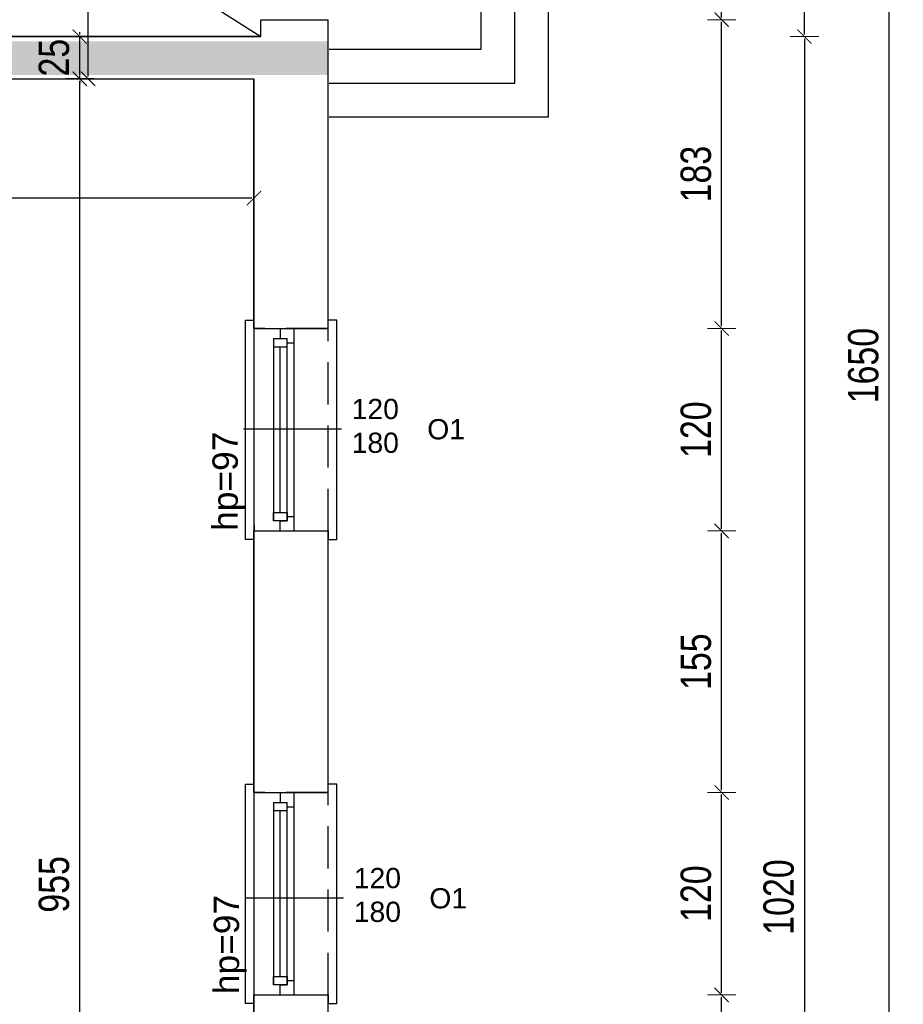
# Model space of a CAD drawing. Header units: millimetres. Extents: x -5941 to 19721, y -9230 to 6433.
# Tile 126 of 204: x 5969 to 6493, y -3755 to -3171. Entities that reach past the tile are written whole.
import ezdxf

# ---------------------------------------------------------------- set-up
doc = ezdxf.new("R2010")
doc.units = ezdxf.units.MM
doc.linetypes.add('DASHED', pattern=[0.75, 0.5, -0.25])
for name, color, linetype in [('A-KK-ODDYMIANIE', 11, 'Continuous'), ('A_drzwi', 3, 'Continuous'), ('A_okno', 3, 'Continuous'), ('A_opis pom', 1, 'Continuous'), ('A_SC_MUROWANA_DZIAŁOWA', 42, 'Continuous'), ('A_schody', 3, 'Continuous'), ('A_scianazew', 42, 'Continuous'), ('A_wymiary', 55, 'Continuous')]:
    doc.layers.add(name, color=color, linetype=linetype)
doc.layers.add('A_POWIERZCHNIE', color=13, linetype='Continuous', plot=False)
doc.layers.add('A_WYMIAR_ZEW', color=55, linetype='Continuous', lineweight=15)
doc.styles.add('ARIAL', font='arial.ttf', dxfattribs={"width": 0.8})
doc.styles.get("Standard").update_dxf_attribs({"font": 'arial.ttf'})
doc.dimstyles.new('100', dxfattribs={"dimscale": 100, "dimtxt": 0.18, "dimasz": 0.013, "dimexe": 0.2, "dimexo": 0, "dimgap": 0.06, "dimtad": 1, "dimdec": 1, "dimrnd": 0.5, "dimzin": 12, "dimdsep": 46, "dimtxsty": 'ARIAL', "dimblk": 'wymiar', "dimcen": 0, "dimdle": 0.2, "dimse1": 1, "dimse2": 1, "dimclrd": 256, "dimclre": 40, "dimclrt": 3, "dimaunit": 1, "dimadec": 0, "dimazin": 0, "dimtfac": 0.4, "dimtdec": 1, "dimtix": 1, "dimtmove": 2, "dimatfit": 3, "dimldrblk": 'wymiar', "dimfxl": 0, "dimtvp": 0.88, "dimtolj": 1, "dimtzin": 12, "dimarcsym": 0})

# ---------------------------------------------------------------- blocks, each defined once
blk = doc.blocks.new('wymiar')
at = {"color": 0, "ltscale": 100}
blk.add_line((0, -6.5), (0, 6.5), dxfattribs=at)
at = {"color": 0, "ltscale": 100, "const_width": 0.5}
blk.add_lwpolyline([(-3.25, -3.25), (3.25, 3.25)], dxfattribs=at)
blk = doc.blocks.new('*D120')
at = {"layer": 'A_wymiary', "lineweight": -2}
blk.add_line((6106.73, -3276.89), (5653.33, -3276.89), dxfattribs=at)
at = {"layer": 'Defpoints', "color": 0}
for p in [(6108.03, -3263.79), (5652.03, -3276.89), (5652.03, -3314.09)]:
    blk.add_point(p, dxfattribs=at)
at = {"layer": 'A_wymiary', "lineweight": -2, "xscale": 1.3, "yscale": 1.3, "zscale": 1.3, "rotation": 180}
blk.add_blockref('wymiar', (5652.03, -3276.89), dxfattribs=at)
at = {"layer": 'A_wymiary', "lineweight": -2, "xscale": 1.3, "yscale": 1.3, "zscale": 1.3}
blk.add_blockref('wymiar', (6108.03, -3276.89), dxfattribs=at)
at = {"layer": 'A_wymiary', "color": 3, "insert": (5880.03, -3261.7), "char_height": 18, "attachment_point": 5, "style": 'ARIAL'}
blk.add_mtext('\\A1;456', dxfattribs=at)
blk = doc.blocks.new('*D125')
at = {"layer": 'A_wymiary', "lineweight": -2}
blk.add_line((6004.79, -4159.79), (6004.79, -3207.39), dxfattribs=at)
at = {"layer": 'Defpoints', "color": 0}
for p in [(6004.79, -3206.09), (6023.03, -3206.09), (6025.53, -4161.09)]:
    blk.add_point(p, dxfattribs=at)
at = {"layer": 'A_wymiary', "lineweight": -2, "xscale": 1.3, "yscale": 1.3, "zscale": 1.3}
for p, rotation in [((6004.79, -3206.09), 90), ((6004.79, -4161.09), 270)]:
    blk.add_blockref('wymiar', p, dxfattribs=dict(at, rotation=rotation))
at = {"layer": 'A_wymiary', "color": 3, "insert": (5989.6, -3683.59), "char_height": 18, "attachment_point": 5, "rotation": 90, "style": 'ARIAL'}
blk.add_mtext('\\A1;955', dxfattribs=at)
blk = doc.blocks.new('*D127')
at = {"layer": 'A_wymiary', "lineweight": -2}
for p, q in [((6004.79, -3179.79), (6004.79, -3178.49)), ((6004.79, -3206.09), (6004.79, -3181.09)), ((6004.79, -3207.39), (6004.79, -3208.69))]:
    blk.add_line(p, q, dxfattribs=at)
at = {"layer": 'Defpoints', "color": 0}
for p in [(6004.79, -3181.09), (6044.69, -3181.09), (6023.03, -3206.09)]:
    blk.add_point(p, dxfattribs=at)
at = {"layer": 'A_wymiary', "lineweight": -2, "xscale": 1.3, "yscale": 1.3, "zscale": 1.3}
for p, rotation in [((6004.79, -3181.09), 270), ((6004.79, -3206.09), 90)]:
    blk.add_blockref('wymiar', p, dxfattribs=dict(at, rotation=rotation))
at = {"layer": 'A_wymiary', "color": 3, "insert": (5989.6, -3193.59), "char_height": 18, "attachment_point": 5, "rotation": 90, "style": 'ARIAL'}
blk.add_mtext('\\A1;25', dxfattribs=at)
blk = doc.blocks.new('*D128')
at = {"layer": 'A_wymiary', "lineweight": -2}
blk.add_line((6009.79, -3204.79), (6009.79, -2592.39), dxfattribs=at)
at = {"layer": 'Defpoints', "color": 0}
for p in [(6009.79, -2591.09), (6112.03, -2591.09), (6023.03, -3206.09)]:
    blk.add_point(p, dxfattribs=at)
at = {"layer": 'A_wymiary', "lineweight": -2, "xscale": 1.3, "yscale": 1.3, "zscale": 1.3}
for p, rotation in [((6009.79, -2591.09), 90), ((6009.79, -3206.09), 270)]:
    blk.add_blockref('wymiar', p, dxfattribs=dict(at, rotation=rotation))
at = {"layer": 'A_wymiary', "color": 3, "insert": (5994.6, -2898.59), "char_height": 18, "attachment_point": 5, "rotation": 90, "style": 'ARIAL'}
blk.add_mtext('\\A1;615', dxfattribs=at)
blk = doc.blocks.new('*D184')
at = {"layer": 'A_WYMIAR_ZEW', "lineweight": -2}
blk.add_line((6385.09, -3902.79), (6385.09, -3750.39), dxfattribs=at)
at = {"layer": 'Defpoints', "color": 0}
for p in [(6131.61, -3749.09), (6385.09, -3749.09), (6131.61, -3904.09)]:
    blk.add_point(p, dxfattribs=at)
at = {"layer": 'A_WYMIAR_ZEW', "lineweight": -2, "xscale": 1.3, "yscale": 1.3, "zscale": 1.3}
for p, rotation in [((6385.09, -3749.09), 90), ((6385.09, -3904.09), 270)]:
    blk.add_blockref('wymiar', p, dxfattribs=dict(at, rotation=rotation))
at = {"layer": 'A_WYMIAR_ZEW', "color": 3, "insert": (6369.9, -3826.59), "char_height": 18, "attachment_point": 5, "rotation": 90, "style": 'ARIAL'}
blk.add_mtext('\\A1;155', dxfattribs=at)
blk = doc.blocks.new('*D185')
at = {"layer": 'A_WYMIAR_ZEW', "lineweight": -2}
blk.add_line((6385.09, -3747.79), (6385.09, -3630.39), dxfattribs=at)
at = {"layer": 'Defpoints', "color": 0}
for p in [(6130.03, -3629.09), (6385.09, -3629.09), (6131.61, -3749.09)]:
    blk.add_point(p, dxfattribs=at)
at = {"layer": 'A_WYMIAR_ZEW', "lineweight": -2, "xscale": 1.3, "yscale": 1.3, "zscale": 1.3}
for p, rotation in [((6385.09, -3629.09), 90), ((6385.09, -3749.09), 270)]:
    blk.add_blockref('wymiar', p, dxfattribs=dict(at, rotation=rotation))
at = {"layer": 'A_WYMIAR_ZEW', "color": 3, "insert": (6369.9, -3689.09), "char_height": 18, "attachment_point": 5, "rotation": 90, "style": 'ARIAL'}
blk.add_mtext('\\A1;120', dxfattribs=at)
blk = doc.blocks.new('*D186')
at = {"layer": 'A_WYMIAR_ZEW', "lineweight": -2}
blk.add_line((6385.09, -3627.79), (6385.09, -3475.39), dxfattribs=at)
at = {"layer": 'Defpoints', "color": 0}
for p in [(6131.61, -3474.09), (6385.09, -3474.09), (6130.03, -3629.09)]:
    blk.add_point(p, dxfattribs=at)
at = {"layer": 'A_WYMIAR_ZEW', "lineweight": -2, "xscale": 1.3, "yscale": 1.3, "zscale": 1.3}
for p, rotation in [((6385.09, -3474.09), 90), ((6385.09, -3629.09), 270)]:
    blk.add_blockref('wymiar', p, dxfattribs=dict(at, rotation=rotation))
at = {"layer": 'A_WYMIAR_ZEW', "color": 3, "insert": (6369.9, -3551.59), "char_height": 18, "attachment_point": 5, "rotation": 90, "style": 'ARIAL'}
blk.add_mtext('\\A1;155', dxfattribs=at)
blk = doc.blocks.new('*D187')
at = {"layer": 'A_WYMIAR_ZEW', "lineweight": -2}
blk.add_line((6385.09, -3472.79), (6385.09, -3355.39), dxfattribs=at)
at = {"layer": 'Defpoints', "color": 0}
for p in [(6130.03, -3354.09), (6385.09, -3354.09), (6131.61, -3474.09)]:
    blk.add_point(p, dxfattribs=at)
at = {"layer": 'A_WYMIAR_ZEW', "lineweight": -2, "xscale": 1.3, "yscale": 1.3, "zscale": 1.3}
for p, rotation in [((6385.09, -3354.09), 90), ((6385.09, -3474.09), 270)]:
    blk.add_blockref('wymiar', p, dxfattribs=dict(at, rotation=rotation))
at = {"layer": 'A_WYMIAR_ZEW', "color": 3, "insert": (6369.9, -3414.09), "char_height": 18, "attachment_point": 5, "rotation": 90, "style": 'ARIAL'}
blk.add_mtext('\\A1;120', dxfattribs=at)
blk = doc.blocks.new('*D188')
at = {"layer": 'A_WYMIAR_ZEW', "lineweight": -2}
blk.add_line((6385.09, -3352.79), (6385.09, -3172.39), dxfattribs=at)
at = {"layer": 'Defpoints', "color": 0}
for p in [(6132.03, -3171.09), (6385.09, -3171.09), (6130.03, -3354.09)]:
    blk.add_point(p, dxfattribs=at)
at = {"layer": 'A_WYMIAR_ZEW', "lineweight": -2, "xscale": 1.3, "yscale": 1.3, "zscale": 1.3}
for p, rotation in [((6385.09, -3171.09), 90), ((6385.09, -3354.09), 270)]:
    blk.add_blockref('wymiar', p, dxfattribs=dict(at, rotation=rotation))
at = {"layer": 'A_WYMIAR_ZEW', "color": 3, "insert": (6369.9, -3262.59), "char_height": 18, "attachment_point": 5, "rotation": 90, "style": 'ARIAL'}
blk.add_mtext('\\A1;183', dxfattribs=at)
blk = doc.blocks.new('*D189')
at = {"layer": 'A_WYMIAR_ZEW', "lineweight": -2}
blk.add_line((6385.09, -3169.79), (6385.09, -3082.39), dxfattribs=at)
at = {"layer": 'Defpoints', "color": 0}
for p in [(6132.03, -3081.09), (6385.09, -3081.09), (6132.03, -3171.09)]:
    blk.add_point(p, dxfattribs=at)
at = {"layer": 'A_WYMIAR_ZEW', "lineweight": -2, "xscale": 1.3, "yscale": 1.3, "zscale": 1.3}
for p, rotation in [((6385.09, -3081.09), 90), ((6385.09, -3171.09), 270)]:
    blk.add_blockref('wymiar', p, dxfattribs=dict(at, rotation=rotation))
at = {"layer": 'A_WYMIAR_ZEW', "color": 3, "insert": (6369.9, -3126.09), "char_height": 18, "attachment_point": 5, "rotation": 90, "style": 'ARIAL'}
blk.add_mtext('\\A1;90', dxfattribs=at)
blk = doc.blocks.new('*D193')
at = {"layer": 'A_WYMIAR_ZEW', "lineweight": -2}
blk.add_line((6434.14, -3179.79), (6434.14, -2552.39), dxfattribs=at)
at = {"layer": 'Defpoints', "color": 0}
for p in [(6152.03, -2551.09), (6434.14, -2551.09), (6112.03, -3181.09)]:
    blk.add_point(p, dxfattribs=at)
at = {"layer": 'A_WYMIAR_ZEW', "lineweight": -2, "xscale": 1.3, "yscale": 1.3, "zscale": 1.3}
for p, rotation in [((6434.14, -2551.09), 90), ((6434.14, -3181.09), 270)]:
    blk.add_blockref('wymiar', p, dxfattribs=dict(at, rotation=rotation))
at = {"layer": 'A_WYMIAR_ZEW', "color": 3, "insert": (6418.94, -2866.09), "char_height": 18, "attachment_point": 5, "rotation": 90, "style": 'ARIAL'}
blk.add_mtext('\\A1;630', dxfattribs=at)
blk = doc.blocks.new('*D194')
at = {"layer": 'A_WYMIAR_ZEW', "lineweight": -2}
blk.add_line((6434.14, -3182.39), (6434.14, -4199.79), dxfattribs=at)
at = {"layer": 'Defpoints', "color": 0}
for p in [(6108.03, -3181.09), (6152.03, -4201.09), (6434.14, -4201.09)]:
    blk.add_point(p, dxfattribs=at)
at = {"layer": 'A_WYMIAR_ZEW', "lineweight": -2, "xscale": 1.3, "yscale": 1.3, "zscale": 1.3}
for p, rotation in [((6434.14, -3181.09), 90), ((6434.14, -4201.09), 270)]:
    blk.add_blockref('wymiar', p, dxfattribs=dict(at, rotation=rotation))
at = {"layer": 'A_WYMIAR_ZEW', "color": 3, "insert": (6418.95, -3691.09), "char_height": 18, "attachment_point": 5, "rotation": 90, "style": 'ARIAL'}
blk.add_mtext('\\A1;1020', dxfattribs=at)
blk = doc.blocks.new('*D195')
at = {"layer": 'A_WYMIAR_ZEW', "lineweight": -2}
blk.add_line((6484.27, -4199.79), (6484.27, -2552.39), dxfattribs=at)
at = {"layer": 'Defpoints', "color": 0}
for p in [(6152.03, -2551.09), (6484.27, -2551.09), (6152.03, -4201.09)]:
    blk.add_point(p, dxfattribs=at)
at = {"layer": 'A_WYMIAR_ZEW', "lineweight": -2, "xscale": 1.3, "yscale": 1.3, "zscale": 1.3}
for p, rotation in [((6484.27, -2551.09), 90), ((6484.27, -4201.09), 270)]:
    blk.add_blockref('wymiar', p, dxfattribs=dict(at, rotation=rotation))
at = {"layer": 'A_WYMIAR_ZEW', "color": 3, "insert": (6469.08, -3376.09), "char_height": 18, "attachment_point": 5, "rotation": 90, "style": 'ARIAL'}
blk.add_mtext('\\A1;1650', dxfattribs=at)

msp = doc.modelspace()

# ---------------------------------------------------------------- linework, layer by layer
at = {"linetype": 'DASHED', "ltscale": 50}
for points in [[(6108.041, -3474.089), (6152.032, -3474.085), (6152.032, -3354.085), (6108.032, -3354.085)], [(6108.032, -3749.085), (6152.032, -3749.085), (6152.032, -3629.085), (6108.032, -3629.085)]]:
    msp.add_lwpolyline(points, close=True, dxfattribs=at)
at = {"layer": 'A-KK-ODDYMIANIE', "const_width": 20}
msp.add_lwpolyline([(6152.032, -3193.87), (5152.032, -3193.87)], dxfattribs=at)
at = {"layer": 'A_drzwi'}
for p, q in [((6101.775, -3413.585), (6202.288, -3413.585)), ((6103.032, -3691.585), (6203.545, -3691.585))]:
    msp.add_line(p, q, dxfattribs=at)
for centre in [(6221.635, -3413.585), (6222.891, -3691.585)]:
    msp.add_circle(centre, 19.347, dxfattribs=at)
at = {"layer": 'A_okno'}
for p, q in [((6123.605, -3354.085, -0.044), (6123.605, -3360.085, -0.044)), ((6131.605, -3354.085, -0.047), (6131.606, -3413.585, -0.022)), ((6119.605, -3360.085, -0.046), (6119.606, -3413.585, -0.023)), ((6119.605, -3360.085, -0.044), (6127.605, -3360.085, -0.044)), ((6127.606, -3413.585, -0.022), (6127.605, -3360.085, -0.045)), ((6127.605, -3365.085, -0.044), (6119.605, -3365.085, -0.044)), ((6123.606, -3413.585, -0.022), (6123.605, -3365.085, -0.044)), ((6127.605, -3362.585, -0.044), (6131.605, -3362.585, -0.044)), ((6119.606, -3413.585, -0.023), (6119.606, -3468.089, 0)), ((6123.606, -3463.089, 0), (6123.606, -3413.585, -0.022)), ((6127.606, -3468.089, 0), (6127.606, -3413.585, -0.022)), ((6131.606, -3413.585, -0.022), (6131.606, -3465.589, 0)), ((6119.606, -3463.089, 0), (6123.106, -3463.089, 0)), ((6119.606, -3468.089, 0), (6119.606, -3463.089, 0)), ((6119.606, -3463.089, 0), (6127.606, -3463.089, 0)), ((6124.106, -3463.089, 0), (6127.606, -3463.089, 0)), ((6127.606, -3463.089, 0), (6127.606, -3468.089, 0)), ((6127.606, -3465.589, 0), (6131.606, -3465.589, 0)), ((6131.606, -3465.589, 0), (6131.606, -3474.089, 0)), ((6127.606, -3468.089, 0), (6119.606, -3468.089, 0)), ((6123.606, -3474.089, 0), (6123.606, -3468.089, 0)), ((6123.606, -3468.089, 0), (6127.606, -3468.089, 0)), ((6123.605, -3629.085, -0.044), (6123.605, -3635.085, -0.044)), ((6131.605, -3629.085, -0.047), (6131.606, -3691.585, -0.022)), ((6119.605, -3635.085, -0.046), (6119.606, -3691.585, -0.023)), ((6119.605, -3635.085, -0.044), (6127.605, -3635.085, -0.044)), ((6127.606, -3691.585, -0.022), (6127.605, -3635.085, -0.045)), ((6127.605, -3640.085, -0.044), (6119.605, -3640.085, -0.044)), ((6123.606, -3691.585, -0.022), (6123.605, -3640.085, -0.044)), ((6127.605, -3637.585, -0.044), (6131.605, -3637.585, -0.044)), ((6119.606, -3691.585, -0.023), (6119.606, -3743.089, 0)), ((6123.606, -3738.089, 0), (6123.606, -3691.585, -0.022)), ((6127.606, -3743.089, 0), (6127.606, -3691.585, -0.022)), ((6131.606, -3691.585, -0.022), (6131.606, -3740.589, 0)), ((6119.606, -3738.089, 0), (6123.106, -3738.089, 0)), ((6119.606, -3743.089, 0), (6119.606, -3738.089, 0)), ((6119.606, -3738.089, 0), (6127.606, -3738.089, 0)), ((6124.106, -3738.089, 0), (6127.606, -3738.089, 0)), ((6127.606, -3738.089, 0), (6127.606, -3743.089, 0)), ((6127.606, -3740.589, 0), (6131.606, -3740.589, 0)), ((6131.606, -3740.589, 0), (6131.606, -3749.089, 0)), ((6127.606, -3743.089, 0), (6119.606, -3743.089, 0)), ((6123.606, -3749.089, 0), (6123.606, -3743.089, 0)), ((6123.606, -3743.089, 0), (6127.606, -3743.089, 0))]:
    msp.add_line(p, q, dxfattribs=at)
for points in [[(6108.032, -3474.085), (6108.032, -3479.085), (6103.032, -3479.085), (6103.032, -3354.085), (6103.032, -3349.085), (6108.032, -3349.085)], [(6152.032, -3474.085), (6152.032, -3479.085), (6157.032, -3479.085), (6157.032, -3354.085), (6157.032, -3349.085), (6152.032, -3349.085)], [(6108.032, -3749.085), (6108.032, -3754.085), (6103.032, -3754.085), (6103.032, -3629.085), (6103.032, -3624.085), (6108.032, -3624.085)], [(6152.032, -3749.085), (6152.032, -3754.085), (6157.032, -3754.085), (6157.032, -3629.085), (6157.032, -3624.085), (6152.032, -3624.085)]]:
    msp.add_lwpolyline(points, dxfattribs=at)
at = {"layer": 'A_POWIERZCHNIE'}
msp.add_lwpolyline([(5652.032, -3206.085), (6108.032, -3206.085), (6108.032, -4161.085), (5652.032, -4161.085)], close=True, dxfattribs=at)
for points in [[(6108.032, -3354.085), (6152.032, -3354.085)], [(6108.032, -3474.085), (6152.032, -3474.085)], [(6108.032, -3629.085), (6152.032, -3629.085)], [(6108.032, -3749.085), (6152.032, -3749.085)]]:
    msp.add_lwpolyline(points, dxfattribs=at)
at = {"layer": 'A_SC_MUROWANA_DZIAŁOWA'}
for p, q in [((5187.032, -2591.085), (6112.032, -3181.085)), ((6112.032, -3181.085), (5442.032, -3181.085))]:
    msp.add_line(p, q, dxfattribs=at)
for points in [[(6112.032, -3171.085), (6152.032, -3171.085)], [(5627.032, -3181.085), (6112.032, -3181.085)], [(5652.032, -3630.085), (5652.032, -3206.085), (6108.032, -3206.085)]]:
    msp.add_lwpolyline(points, dxfattribs=at)
at = {"layer": 'A_schody'}
for p, q in [((6262.527, -3208.627), (6262.527, -3073.627)), ((6282.527, -3228.627), (6282.527, -3073.627)), ((6242.527, -3188.627), (6242.527, -3088.627)), ((6152.527, -3188.627), (6242.527, -3188.627)), ((6152.527, -3208.627), (6262.527, -3208.627)), ((6152.527, -3228.627), (6282.527, -3228.627))]:
    msp.add_line(p, q, dxfattribs=at)
at = {"layer": 'A_scianazew'}
for p, q in [((6112.032, -3181.085), (6112.032, -3171.085)), ((6152.032, -3354.085), (6152.032, -3171.085)), ((6108.032, -3354.085), (6152.032, -3354.085)), ((6108.032, -3474.089), (6152.032, -3474.089)), ((6108.032, -3629.085), (6152.032, -3629.085)), ((6108.032, -3749.085), (6152.032, -3749.085))]:
    msp.add_line(p, q, dxfattribs=at)
for points in [[(6108.032, -3354.085), (6108.032, -3206.085)], [(6108.032, -3629.085), (6108.032, -3474.085)], [(6152.032, -3629.085), (6152.032, -3474.085)], [(6108.032, -3904.085), (6108.032, -3749.085)], [(6152.032, -3904.085), (6152.032, -3749.085)]]:
    msp.add_lwpolyline(points, dxfattribs=at)

# ---------------------------------------------------------------- texts
at = {"layer": 'A_opis pom', "char_height": 15, "width": 119.07531, "attachment_point": 1, "rotation": 90}
for insert in [(6083.433, -3474.081, 0.092), (6084.203, -3748.668, 0.092)]:
    msp.add_mtext('hp=97', dxfattribs=dict(at, insert=insert))

# ---------------------------------------------------------------- dimensions: what is measured, and where the dimension line sits
at = {"layer": 'A_WYMIAR_ZEW'}
for base, p1, p2, picture, middle in [((6434.141, -2551.085), (6112.032, -3181.085), (6152.032, -2551.085), '*D193', (6418.945, -2866.085)), ((6385.094, -3081.085), (6132.032, -3171.085), (6132.032, -3081.085), '*D189', (6369.903, -3126.085)), ((6385.094, -3171.085), (6130.032, -3354.085), (6132.032, -3171.085), '*D188', (6369.897, -3262.585)), ((6385.094, -3474.089), (6130.032, -3629.085), (6131.606, -3474.089, 0), '*D186', (6369.903, -3551.587)), ((6385.094, -3749.085), (6131.605, -3904.085, -0.047), (6131.606, -3749.085, 0), '*D184', (6369.903, -3826.585))]:
    dim = msp.add_linear_dim(base=base, p1=p1, p2=p2, angle=90, dimstyle='100', dxfattribs=at)
    dim.commit()
    dim.dimension.update_dxf_attribs({"geometry": picture, "text_midpoint": middle})
at = {"layer": 'A_wymiary'}
for base, p1, p2, picture, middle in [((6009.791, -2591.085), (6023.032, -3206.085), (6112.032, -2591.085), '*D128', (5994.6, -2898.585)), ((6004.791, -3181.085), (6023.032, -3206.085), (6044.686, -3181.085), '*D127', (5989.6, -3193.585)), ((6004.791, -3206.085), (6025.532, -4161.085), (6023.032, -3206.085), '*D125', (5989.6, -3683.585))]:
    dim = msp.add_linear_dim(base=base, p1=p1, p2=p2, angle=90, dimstyle='100', dxfattribs=at)
    dim.commit()
    dim.dimension.update_dxf_attribs({"geometry": picture, "text_midpoint": middle})
dim = msp.add_linear_dim(base=(5652.032, -3276.886), p1=(6108.032, -3263.792), p2=(5652.032, -3314.085), dimstyle='100', dxfattribs=at)
dim.commit()
dim.dimension.update_dxf_attribs({"geometry": '*D120', "text_midpoint": (5880.032, -3261.696)})

# ---------------------------------------------------------------- next in the draw order: texts
at = {"layer": 'A_drzwi', "char_height": 12, "width": 94.26262, "attachment_point": 1, "bg_fill": 2}
for s, insert in [('120\\P180', (6165.914, -3395.822)), ('O1', (6210.68, -3407.817)), ('120\\P180', (6167.17, -3673.822)), ('O1', (6211.936, -3685.817))]:
    msp.add_mtext(s, dxfattribs=dict(at, insert=insert))

# ---------------------------------------------------------------- next in the draw order: dimensions: what is measured, and where the dimension line sits
at = {"layer": 'A_WYMIAR_ZEW'}
for base, p1, p2, picture, middle in [((6484.266, -2551.085), (6152.032, -4201.085), (6152.032, -2551.085), '*D195', (6469.076, -3376.085)), ((6434.141, -4201.085), (6108.032, -3181.085), (6152.032, -4201.085), '*D194', (6418.951, -3691.085)), ((6385.094, -3354.085), (6131.606, -3474.089, 0), (6130.032, -3354.085), '*D187', (6369.903, -3414.087)), ((6385.094, -3629.085), (6131.606, -3749.085, 0), (6130.032, -3629.085), '*D185', (6369.903, -3689.085))]:
    dim = msp.add_linear_dim(base=base, p1=p1, p2=p2, angle=90, dimstyle='100', dxfattribs=at)
    dim.commit()
    dim.dimension.update_dxf_attribs({"geometry": picture, "text_midpoint": middle})

doc.saveas('drawing.dxf')
